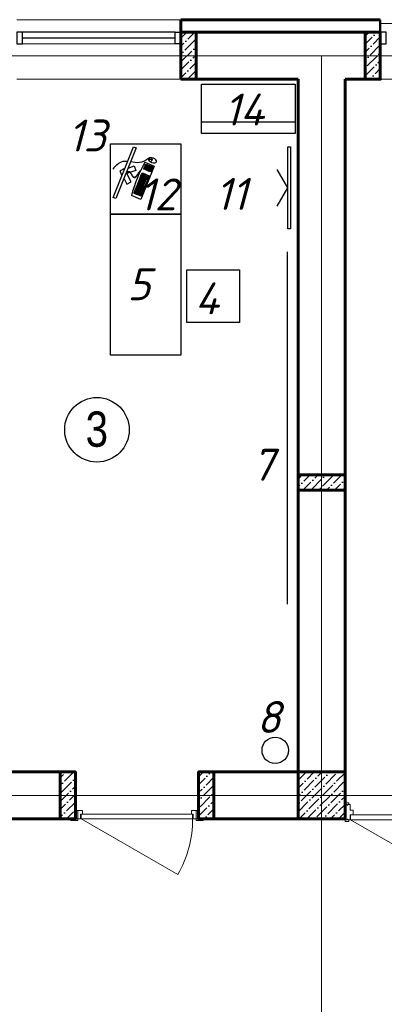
# Model space of a CAD drawing. Header units: millimetres. Extents: x -257011 to 237647566, y 2784933 to 6706507.
# Tile 150 of 256: x 9441512 to 9446624, y 5062784 to 5076572. Entities that reach past the tile are written whole.
import ezdxf

# ---------------------------------------------------------------- set-up
doc = ezdxf.new("R2010")
doc.units = ezdxf.units.MM
doc.header["$LTSCALE"] = 1000
doc.linetypes.add('ACAD_ISO10W100', pattern=[18, 12, -3, 0, -3])
for name, color, linetype, lineweight in [('Doors', 86, 'Continuous', 13), ('expl', 234, 'Continuous', 13), ('заливки', 250, 'Continuous', 18), ('Калонны', 20, 'Continuous', 25), ('Размеры', 251, 'Continuous', 18)]:
    doc.layers.add(name, color=color, linetype=linetype, lineweight=lineweight)
doc.layers.add('TESS', color=252, linetype='Continuous')
doc.layers.add('ТХ', color=7, linetype='Continuous')
doc.styles.get("Standard").update_dxf_attribs({"font": 'ARIALN.TTF'})

# ---------------------------------------------------------------- blocks, each defined once
blk = doc.blocks.new('eshik yangi')
at = {"layer": 'Doors'}
blk.add_line((1405001.8, 1634258.5), (1404179.1, 1633783.5), dxfattribs=at)
for points in [[(1404001.8, 1634328.5), (1404021.8, 1634328.5), (1404021.8, 1634258.5), (1404001.8, 1634258.5)], [(1404061.8, 1634298.5), (1404061.8, 1634328.5), (1404021.8, 1634328.5), (1404021.8, 1634258.5), (1404046.8, 1634258.5), (1404046.8, 1634298.5)], [(1404051.8, 1634298.5), (1405001.8, 1634298.5), (1405001.8, 1634258.5), (1404051.8, 1634258.5)], [(1404991.8, 1634298.5), (1404991.8, 1634328.5), (1405031.8, 1634328.5), (1405031.8, 1634258.5), (1405006.8, 1634258.5), (1405006.8, 1634298.5)], [(1405051.8, 1634328.5), (1405031.8, 1634328.5), (1405031.8, 1634258.5), (1405051.8, 1634258.5)], [(1403961.8, 1634258.5), (1404021.8, 1634258.5), (1404021.8, 1634243.5), (1403961.8, 1634243.5)], [(1405031.8, 1634258.5), (1405091.8, 1634258.5), (1405091.8, 1634243.5), (1405031.8, 1634243.5)]]:
    blk.add_lwpolyline(points, close=True, dxfattribs=at)
blk.add_arc((1405001.8, 1634258.5), 950, 180, 210, dxfattribs=at)
blk = doc.blocks.new('iuluiluiliu')
at = {"layer": 'Doors'}
for p, q in [((577356.5, 791372.6), (577356.5, 791341.2)), ((577368.5, 791372.6), (577356.5, 791372.6)), ((577368.5, 791372.6), (577493.5, 791372.6)), ((577368.5, 791372.6), (577368.5, 791355.3)), ((577368.5, 791372.6), (577368.5, 791372.6)), ((577493.5, 791372.6), (577493.5, 791355.3)), ((577493.5, 791372.6), (577493.5, 791355.3)), ((577493.5, 791372.6), (577493.5, 791372.6)), ((577493.5, 791372.6), (577505.5, 791372.6)), ((577505.5, 791372.6), (577505.5, 791341.2)), ((577368.5, 791341.2), (577356.5, 791341.2)), ((577368.5, 791355.3), (577374, 791355.3)), ((577368.5, 791350.5), (577368.5, 791332.6)), ((577368.5, 791350.5), (577374, 791350.5)), ((577368.5, 791332.6), (577408.5, 791332.6)), ((577368.5, 790417.4), (577368.5, 791327.8)), ((577368.5, 791327.8), (577408.5, 791327.8)), ((577374, 791355.3), (577374, 791350.5)), ((577408.5, 791307.5), (577408.5, 791332.6)), ((577408.5, 790412.6), (577408.5, 791307.5)), ((577408.5, 791307.5), (577448.5, 791307.5)), ((577448.5, 791332.6), (577448.5, 791307.5)), ((577448.5, 791332.6), (577493.5, 791332.6)), ((577488, 791355.3), (577488, 791350.5)), ((577493.5, 791355.3), (577488, 791355.3)), ((577493.5, 791350.5), (577488, 791350.5)), ((577493.5, 791350.5), (577493.5, 791332.6)), ((577493.5, 791341.2), (577505.5, 791341.2)), ((577368.5, 790417.4), (576920.8, 791192.9)), ((577368.5, 790417.4), (577408.5, 790417.4)), ((577368.5, 790412.6), (577408.5, 790412.6)), ((577368.5, 790394.8), (577368.5, 790412.6)), ((577408.5, 790437.8), (577448.5, 790437.8)), ((577448.5, 790412.6), (577448.5, 790437.8)), ((577448.5, 790412.6), (577493.5, 790412.6)), ((577493.5, 790394.8), (577493.5, 790412.6)), ((577356.5, 790372.6), (577356.5, 790404)), ((577368.5, 790404), (577356.5, 790404)), ((577368.5, 790372.6), (577356.5, 790372.6)), ((577368.5, 790394.8), (577374, 790394.8)), ((577368.5, 790372.6), (577368.5, 790389.9)), ((577368.5, 790389.9), (577374, 790389.9)), ((577368.5, 790372.6), (577493.5, 790372.6)), ((577368.5, 790372.6), (577368.5, 790372.6)), ((577374, 790389.9), (577374, 790394.8)), ((577493.5, 790394.8), (577488, 790394.8)), ((577488, 790389.9), (577488, 790394.8)), ((577493.5, 790389.9), (577488, 790389.9)), ((577493.5, 790404), (577505.5, 790404)), ((577493.5, 790372.6), (577493.5, 790389.9)), ((577493.5, 790372.6), (577493.5, 790389.9)), ((577493.5, 790372.6), (577493.5, 790372.6)), ((577493.5, 790372.6), (577505.5, 790372.6)), ((577505.5, 790372.6), (577505.5, 790404))]:
    blk.add_line(p, q, dxfattribs=at)
blk.add_arc((577368.5, 790517.4), 810.4, 90, 123.53724, dxfattribs=at)
blk = doc.blocks.new('wwww')
at = {"layer": 'заливки', "color": 0, "lineweight": 25, "ltscale": 0.15}
for p, q in [((-325699, -679327), (-325681, -679321)), ((-325693, -679344), (-325699, -679327)), ((-325687, -679302), (-325671, -679297)), ((-325686, -679305), (-325687, -679302)), ((-325686, -679305), (-325681, -679321)), ((-325671, -679297), (-325660, -679334)), ((-325484, -679209), (-325477, -679225)), ((-325470, -679244), (-325465, -679256)), ((-325814, -679382), (-325729, -679357)), ((-325808, -679400), (-325814, -679382)), ((-325723, -679374), (-325808, -679400)), ((-325729, -679357), (-325713, -679352)), ((-325708, -679369), (-325723, -679374)), ((-325713, -679352), (-325708, -679369)), ((-325660, -679334), (-325693, -679344))]:
    blk.add_line(p, q, dxfattribs=at)
for points in [[(-325485, -678956), (-325474, -678992), (-326163, -679200), (-326174, -679165)], [(-325926, -679333), (-325921, -679350), (-325937, -679355), (-325942, -679337)], [(-325908, -679327), (-325903, -679344), (-325919, -679349), (-325924, -679332)], [(-325890, -679322), (-325885, -679339), (-325901, -679344), (-325906, -679327)], [(-325875, -679317), (-325870, -679334), (-325885, -679339), (-325890, -679322)], [(-325857, -679312), (-325852, -679329), (-325867, -679334), (-325873, -679316)], [(-325851, -679331), (-325846, -679348), (-325862, -679353), (-325867, -679336)], [(-325839, -679306), (-325834, -679323), (-325850, -679328), (-325855, -679311)], [(-325833, -679325), (-325828, -679343), (-325844, -679347), (-325849, -679330)], [(-325821, -679301), (-325816, -679318), (-325832, -679323), (-325837, -679306)], [(-325815, -679320), (-325810, -679337), (-325826, -679342), (-325831, -679325)], [(-325805, -679296), (-325800, -679313), (-325816, -679318), (-325821, -679301)], [(-325800, -679315), (-325794, -679332), (-325810, -679337), (-325815, -679320)], [(-325788, -679291), (-325782, -679308), (-325798, -679313), (-325803, -679295)], [(-325782, -679310), (-325777, -679327), (-325792, -679332), (-325797, -679315)], [(-325776, -679329), (-325771, -679346), (-325786, -679351), (-325792, -679334)], [(-325770, -679285), (-325764, -679302), (-325780, -679307), (-325785, -679290)], [(-325764, -679304), (-325759, -679322), (-325774, -679326), (-325780, -679309)], [(-325758, -679324), (-325753, -679341), (-325769, -679346), (-325774, -679328)], [(-325752, -679280), (-325747, -679297), (-325762, -679302), (-325767, -679285)], [(-325746, -679299), (-325741, -679316), (-325756, -679321), (-325762, -679304)], [(-325740, -679318), (-325735, -679335), (-325751, -679340), (-325756, -679323)], [(-325736, -679275), (-325731, -679292), (-325747, -679297), (-325752, -679280)], [(-325730, -679294), (-325725, -679312), (-325741, -679316), (-325746, -679299)], [(-325725, -679314), (-325719, -679331), (-325735, -679335), (-325740, -679318)], [(-325718, -679270), (-325713, -679287), (-325729, -679292), (-325734, -679274)], [(-325719, -679333), (-325714, -679350), (-325729, -679355), (-325734, -679337)], [(-325712, -679289), (-325707, -679306), (-325723, -679311), (-325728, -679294)], [(-325707, -679308), (-325701, -679325), (-325717, -679330), (-325722, -679313)], [(-325700, -679264), (-325695, -679281), (-325711, -679286), (-325716, -679269)], [(-325701, -679327), (-325696, -679345), (-325711, -679349), (-325716, -679332)], [(-325695, -679284), (-325689, -679301), (-325705, -679305), (-325710, -679288)], [(-325689, -679303), (-325684, -679320), (-325699, -679325), (-325704, -679307)], [(-325682, -679259), (-325677, -679276), (-325693, -679281), (-325698, -679264)], [(-325677, -679278), (-325671, -679295), (-325687, -679300), (-325692, -679283)], [(-325617, -679239), (-325611, -679256), (-325627, -679261), (-325632, -679244)], [(-325611, -679258), (-325606, -679275), (-325621, -679280), (-325626, -679263)], [(-325605, -679277), (-325600, -679295), (-325615, -679299), (-325621, -679282)], [(-325599, -679297), (-325594, -679314), (-325610, -679319), (-325615, -679301)], [(-325599, -679234), (-325594, -679251), (-325609, -679255), (-325614, -679238)], [(-325593, -679253), (-325588, -679270), (-325603, -679275), (-325609, -679258)], [(-325593, -679316), (-325588, -679333), (-325604, -679338), (-325609, -679321)], [(-325587, -679272), (-325582, -679289), (-325598, -679294), (-325603, -679277)], [(-325581, -679228), (-325576, -679245), (-325591, -679250), (-325597, -679233)], [(-325581, -679291), (-325576, -679308), (-325592, -679313), (-325597, -679296)], [(-325575, -679247), (-325570, -679265), (-325586, -679269), (-325591, -679252)], [(-325576, -679310), (-325570, -679328), (-325586, -679332), (-325591, -679315)], [(-325569, -679267), (-325564, -679284), (-325580, -679288), (-325585, -679271)], [(-325563, -679223), (-325558, -679240), (-325573, -679245), (-325579, -679228)], [(-325563, -679286), (-325558, -679303), (-325574, -679308), (-325579, -679291)], [(-325557, -679242), (-325552, -679259), (-325568, -679264), (-325573, -679247)], [(-325558, -679305), (-325552, -679322), (-325568, -679327), (-325573, -679310)], [(-325551, -679261), (-325546, -679278), (-325562, -679283), (-325567, -679266)], [(-325546, -679280), (-325540, -679298), (-325556, -679302), (-325561, -679285)], [(-325540, -679300), (-325535, -679317), (-325550, -679321), (-325555, -679304)], [(-325944, -679338), (-325939, -679355), (-325955, -679360), (-325960, -679343)], [(-325938, -679357), (-325933, -679374), (-325949, -679379), (-325954, -679362)], [(-325933, -679376), (-325927, -679394), (-325943, -679398), (-325948, -679381)], [(-325927, -679396), (-325922, -679413), (-325937, -679418), (-325942, -679400)], [(-325921, -679415), (-325916, -679432), (-325931, -679437), (-325937, -679420)], [(-325920, -679352), (-325915, -679369), (-325931, -679374), (-325936, -679357)], [(-325915, -679371), (-325909, -679388), (-325925, -679393), (-325930, -679376)], [(-325909, -679390), (-325904, -679407), (-325919, -679412), (-325924, -679395)], [(-325903, -679409), (-325898, -679427), (-325913, -679431), (-325919, -679414)], [(-325903, -679346), (-325897, -679364), (-325913, -679368), (-325918, -679351)], [(-325897, -679366), (-325892, -679383), (-325907, -679388), (-325912, -679370)], [(-325891, -679385), (-325886, -679402), (-325901, -679407), (-325907, -679390)], [(-325885, -679404), (-325880, -679421), (-325896, -679426), (-325901, -679409)], [(-325885, -679341), (-325879, -679358), (-325895, -679363), (-325900, -679346)], [(-325879, -679360), (-325874, -679377), (-325889, -679382), (-325895, -679365)], [(-325873, -679379), (-325868, -679397), (-325884, -679401), (-325889, -679384)], [(-325869, -679336), (-325864, -679353), (-325879, -679358), (-325885, -679341)], [(-325867, -679399), (-325862, -679416), (-325878, -679421), (-325883, -679403)], [(-325863, -679355), (-325858, -679373), (-325874, -679377), (-325879, -679360)], [(-325857, -679375), (-325852, -679392), (-325868, -679397), (-325873, -679379)], [(-325852, -679394), (-325846, -679411), (-325862, -679416), (-325867, -679399)], [(-325845, -679350), (-325840, -679367), (-325856, -679372), (-325861, -679355)], [(-325839, -679369), (-325834, -679386), (-325850, -679391), (-325855, -679374)], [(-325834, -679388), (-325828, -679406), (-325844, -679410), (-325849, -679393)], [(-325827, -679345), (-325822, -679362), (-325838, -679367), (-325843, -679349)], [(-325822, -679364), (-325816, -679381), (-325832, -679386), (-325837, -679369)], [(-325816, -679383), (-325811, -679400), (-325826, -679405), (-325831, -679388)], [(-325810, -679339), (-325804, -679356), (-325820, -679361), (-325825, -679344)], [(-325804, -679358), (-325799, -679376), (-325814, -679380), (-325819, -679363)], [(-325794, -679335), (-325789, -679352), (-325804, -679356), (-325810, -679339)], [(-325788, -679354), (-325783, -679371), (-325799, -679376), (-325804, -679358)], [(-325770, -679348), (-325765, -679365), (-325781, -679370), (-325786, -679353)], [(-325752, -679343), (-325747, -679360), (-325763, -679365), (-325768, -679348)], [(-325734, -679337), (-325729, -679355), (-325745, -679359), (-325750, -679342)], [(-325695, -679347), (-325690, -679364), (-325705, -679368), (-325711, -679351)], [(-325677, -679341), (-325672, -679358), (-325688, -679363), (-325693, -679346)], [(-325659, -679336), (-325654, -679353), (-325670, -679358), (-325675, -679340)]]:
    blk.add_lwpolyline(points, close=True, dxfattribs=at)
for points in [[(-325871, -679073), (-325877, -679070), (-325843, -679016)], [(-325788, -679048), (-325785, -679042), (-325843, -679016)], [(-325552, -679198), (-325513, -679328), (-325964, -679465), (-326004, -679335)], [(-325889, -679117), (-325924, -679194), (-325866, -679220), (-325815, -679108)], [(-325749, -679075), (-325677, -679120), (-325710, -679173), (-325815, -679108)]]:
    blk.add_lwpolyline(points, dxfattribs=at)
for centre, radius, start, end in [((-325114, -681459), 2303, 100.9493, 112.708), ((-325477, -679229), 29.5, 216.9044, 354.8007)]:
    blk.add_arc(centre, radius, start, end, dxfattribs=at)
at = {"layer": 'заливки', "color": 0, "lineweight": 25, "ltscale": 0.15, "extrusion": (0, 0, -1)}
blk.add_ellipse((-325468, -679263), major_axis=(16.4, -53.3), ratio=0.548518, dxfattribs=at)
at = {"layer": 'заливки', "color": 0, "lineweight": 25, "ltscale": 0.15}
blk.add_ellipse((-325473, -679235), major_axis=(3.92, -9.4), ratio=0.353008, dxfattribs=at)
for points, knots in [([(-325685, -679017), (-325698, -678997), (-325744, -678938), (-325827, -678931), (-325886, -678926)], [258.945343, 258.945343, 258.945343, 258.945343, 321.866255, 469.799997, 469.799997, 469.799997, 469.799997]), ([(-325484, -679209), (-325526, -679194), (-325606, -679165), (-325646, -679086), (-325666, -679050)], [0, 0, 0, 0, 117.894714, 225.048375, 225.048375, 225.048375, 225.048375]), ([(-325805, -679092), (-325787, -679100), (-325762, -679126), (-325839, -679240), (-325737, -679231), (-325675, -679225)], [52.696456, 52.696456, 52.696456, 52.696456, 88.452953, 137.856523, 215.270135, 215.270135, 215.270135, 215.270135]), ([(-325800, -679090), (-325797, -679092), (-325794, -679094), (-325788, -679098), (-325785, -679100), (-325780, -679106), (-325778, -679110), (-325775, -679117), (-325774, -679121), (-325774, -679127), (-325774, -679129), (-325775, -679133), (-325775, -679135), (-325777, -679143), (-325779, -679149), (-325783, -679160), (-325786, -679166), (-325791, -679178), (-325793, -679183), (-325796, -679192), (-325797, -679195), (-325798, -679200), (-325798, -679202), (-325798, -679206), (-325798, -679207), (-325797, -679210), (-325796, -679212), (-325795, -679214), (-325794, -679216), (-325791, -679218), (-325790, -679219), (-325786, -679221), (-325784, -679221), (-325778, -679224), (-325773, -679225), (-325761, -679226), (-325754, -679227), (-325740, -679227), (-325732, -679226), (-325709, -679225), (-325692, -679224), (-325675, -679222)], [54.981019, 54.981019, 54.981019, 54.981019, 61.260874, 61.260874, 69.6918, 69.6918, 78.122727, 78.122727, 86.553654, 86.553654, 90.403827, 90.403827, 94.253999, 94.253999, 104.434609, 104.434609, 114.615219, 114.615219, 124.795829, 124.795829, 131.641747, 131.641747, 135.939583, 135.939583, 141.201002, 141.201002, 146.462422, 146.462422, 151.723841, 151.723841, 156.985261, 156.985261, 162.24668, 162.24668, 172.922377, 172.922377, 183.598075, 183.598075, 194.273772, 194.273772, 215.270135, 215.270135, 215.270135, 215.270135])]:
    blk.add_open_spline(points, degree=3, knots=knots, dxfattribs=at)
blk = doc.blocks.new('ygfn')
at = {"ltscale": 100}
h = blk.add_hatch(dxfattribs=at)
h.set_pattern_fill('ANSI36', color=256, scale=15, style=0)
h.set_pattern_definition([(45, (9817331.533, 4372517.793), (25.2569703, 92.6088912), [119.0625, -23.8125, 0, -23.8125])])
h.paths.add_polyline_path([(9702189.3, 5089672.3), (9702059.3, 5089672.3), (9702059.3, 5090072.3), (9702189.3, 5090072.3)])
h = blk.add_hatch(dxfattribs=at)
h.set_pattern_fill('ANSI36', color=256, scale=15, style=0)
h.set_pattern_definition([(45, (9812461.533, 4354172.813), (25.2569703, 92.6088912), [119.0625, -23.8125, 0, -23.8125])])
h.paths.add_polyline_path([(9703759.3, 5090072.3), (9703629.3, 5090072.3), (9703629.3, 5089672.3), (9703759.3, 5089672.3)])
h = blk.add_hatch(dxfattribs=at)
h.set_pattern_fill('ANSI36', color=256, scale=15, style=0)
h.set_pattern_definition([(45, (9694165.687, 3846885.33), (25.2569703, 92.6088912), [119.0625, -23.8125, 0, -23.8125])])
h.paths.add_polyline_path([(9703459.3, 5086302.3), (9703459.3, 5086172.3), (9703059.3, 5086172.3), (9703059.3, 5086302.3)])
h = blk.add_hatch(dxfattribs=at)
h.set_pattern_fill('ANSI36', color=256, scale=15, style=0)
h.set_pattern_definition([(45, (9829261.533, 4352508.26), (25.2569703, 92.6088912), [119.0625, -23.8125, 0, -23.8125])])
h.paths.add_polyline_path([(9701159.3, 5083372.3), (9701029.3, 5083372.3), (9701029.3, 5083772.3), (9701159.3, 5083772.3)])
h = blk.add_hatch(dxfattribs=at)
h.set_pattern_fill('ANSI36', color=256, scale=15, angle=180, style=0)
h.set_pattern_definition([(225, (9564007.01, 5811436.264), (-25.2569703, -92.6088912), [119.0625, -23.8125, 0, -23.8125])])
h.paths.add_polyline_path([(9702209.3, 5083372.3), (9702339.3, 5083372.3), (9702339.3, 5083772.3), (9702209.3, 5083772.3)])
h = blk.add_hatch(dxfattribs=at)
h.set_pattern_fill('ANSI36', color=256, scale=15, style=0)
h.set_pattern_definition([(45, (-7359903.28, 14266602.263), (25.25697034, 92.60889125), [119.0625, -23.8125, 0, -23.8125])])
h.paths.add_polyline_path([(9703459.3, 5083772.3), (9703059.3, 5083772.3), (9703059.3, 5083372.3), (9703459.3, 5083372.3)])
at = {"lineweight": 9, "ltscale": 100}
for p, q in [((9702059.3, 5090179.3), (9700659.3, 5090179.3)), ((9705159.3, 5090147.3), (9703759.3, 5090147.3)), ((9702059.3, 5089672.3), (9700659.3, 5089672.3)), ((9705159.3, 5089672.3), (9703759.3, 5089672.3))]:
    blk.add_line(p, q, dxfattribs=at)
at = {"color": 251, "lineweight": 50, "ltscale": 100, "true_color": 0x4a4a4a}
blk.add_line((9703759.3, 5090072.3), (9703759.3, 5090179.3), dxfattribs=at)
at = {"color": 5}
for p, q in [((9702009.3, 5090072.3), (9700709.3, 5090072.3)), ((9702009.3, 5090022.3), (9700709.3, 5090022.3))]:
    blk.add_line(p, q, dxfattribs=at)
at = {"lineweight": 60, "ltscale": 100}
for p, q in [((9703759.3, 5090072.3), (9702059.3, 5090072.3)), ((9702059.3, 5090072.3), (9702059.3, 5089672.3)), ((9703759.3, 5089672.3), (9703759.3, 5090072.3)), ((9703059.3, 5089672.3), (9702059.3, 5089672.3)), ((9703059.3, 5083772.3), (9703059.3, 5089672.3)), ((9703759.3, 5089672.3), (9703459.3, 5089672.3)), ((9703459.3, 5083772.3), (9703459.3, 5089672.3)), ((9701159.3, 5083772.3), (9693859.3, 5083772.3)), ((9701159.3, 5083772.3), (9701159.3, 5083372.3)), ((9703059.3, 5083772.3), (9702209.3, 5083772.3)), ((9702209.3, 5083772.3), (9702209.3, 5083372.3)), ((9701029.3, 5083372.3), (9692609.3, 5083372.3)), ((9703459.3, 5083372.3), (9702209.3, 5083372.3))]:
    blk.add_line(p, q, dxfattribs=at)
at = {"color": 5, "lineweight": 0}
blk.add_line((9702009.3, 5089972.3), (9700709.3, 5089972.3), dxfattribs=at)
at = {"color": 1, "linetype": 'ACAD_ISO10W100', "lineweight": 9, "ltscale": 100}
for p, q in [((9707659.3, 5089872.3), (9680659.3, 5089872.3)), ((9703259.3, 5089872.3), (9703259.3, 5080572.3)), ((9707659.3, 5083572.3), (9680659.3, 5083572.3))]:
    blk.add_line(p, q, dxfattribs=at)
at = {"color": 252, "lineweight": 60, "ltscale": 100}
for points in [[(9703759.3, 5090179.3), (9702059.3, 5090179.3)], [(9702059.3, 5090072.3), (9702059.3, 5090179.3)]]:
    blk.add_lwpolyline(points, dxfattribs=at)
at = {"color": 32, "lineweight": 30, "ltscale": 100}
blk.add_lwpolyline([(9703759.3, 5090172.3), (9702059.3, 5090172.3)], dxfattribs=at)
at = {"color": 5}
for points in [[(9700659.3, 5089972.3), (9700709.3, 5089972.3), (9700709.3, 5090072.3), (9700659.3, 5090072.3)], [(9702059.3, 5089972.3), (9702009.3, 5089972.3), (9702009.3, 5090072.3), (9702059.3, 5090072.3)], [(9703759.3, 5089972.3), (9703809.3, 5089972.3), (9703809.3, 5090072.3), (9703759.3, 5090072.3)]]:
    blk.add_lwpolyline(points, close=True, dxfattribs=at)
at = {"layer": 'expl', "lineweight": 30}
blk.add_circle((9701343.1, 5086686.3), 275.1, dxfattribs=at)
at = {"layer": 'Размеры', "lineweight": 60, "ltscale": 5}
for points in [[(9702059.3, 5089672.3), (9702189.3, 5089672.3), (9702189.3, 5090072.3), (9702059.3, 5090072.3)], [(9703629.3, 5090072.3), (9703759.3, 5090072.3), (9703759.3, 5089672.3), (9703629.3, 5089672.3)], [(9703759.3, 5090072.3), (9703759.3, 5090072.3), (9703759.3, 5089672.3), (9703759.3, 5089672.3)], [(9703459.3, 5086172.3), (9703459.3, 5086302.3), (9703059.3, 5086302.3), (9703059.3, 5086172.3)], [(9701029.3, 5083372.3), (9701159.3, 5083372.3), (9701159.3, 5083772.3), (9701029.3, 5083772.3)], [(9702339.3, 5083372.3), (9702209.3, 5083372.3), (9702209.3, 5083772.3), (9702339.3, 5083772.3)], [(9703059.3, 5083372.3), (9703459.3, 5083372.3), (9703459.3, 5083772.3), (9703059.3, 5083772.3)]]:
    blk.add_lwpolyline(points, close=True, dxfattribs=at)
at = {"layer": 'Размеры', "ltscale": 5}
blk.add_lwpolyline([(9703459.3, 5086302.3), (9703459.3, 5086172.3), (9703059.3, 5086172.3), (9703059.3, 5086302.3)], close=True, dxfattribs=at)
at = {"layer": 'ТХ', "ltscale": 5}
blk.add_line((9702965, 5088201.3), (9702965, 5085201.3), dxfattribs=at)
for points in [[(9703033.7, 5089629.4), (9703033.7, 5089209.4), (9702233.7, 5089209.4), (9702233.7, 5089629.4)], [(9703033.7, 5089309.4), (9703033.7, 5089209.4), (9702233.7, 5089209.4), (9702233.7, 5089309.4)], [(9701459.3, 5089122.3), (9702059.3, 5089122.3), (9702059.3, 5088522.3), (9701459.3, 5088522.3)], [(9702969.6, 5089097.1), (9702994.6, 5089097.1), (9702994.6, 5088397.1), (9702969.6, 5088397.1)], [(9701459.3, 5088522.3), (9702059.3, 5088522.3), (9702059.3, 5087322.3), (9701459.3, 5087322.3)], [(9702109.3, 5088049.3), (9702559.3, 5088049.3), (9702559.3, 5087599.3), (9702109.3, 5087599.3)]]:
    blk.add_lwpolyline(points, close=True, dxfattribs=at)
blk.add_lwpolyline([(9702879, 5088590.3), (9702969.6, 5088747.1), (9702879, 5088904)], dxfattribs=at)
at = {"layer": 'ТХ', "ltscale": 3}
blk.add_circle((9702863.5, 5083956), 112.8, dxfattribs=at)
at = {"xscale": -1.050000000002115, "yscale": 1.050000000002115, "zscale": 1.050000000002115, "rotation": 270}
blk.add_blockref('iuluiluiliu', (8873568, 4477126.8), dxfattribs=at)
at = {"color": 2, "lineweight": 70, "xscale": -1}
blk.add_blockref('eshik yangi', (11106211.1, 3449113.7), dxfattribs=at)
at = {"layer": 'TESS', "color": 16, "xscale": 0.6480000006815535, "yscale": 0.6480000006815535, "zscale": 0.6480000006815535, "rotation": 51.30378353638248}
blk.add_blockref('wwww', (9490137.9, 5528771.5), dxfattribs=at)
at = {"lineweight": 9, "insert": (9701246.7, 5086537.7), "char_height": 300, "width": 349.19, "attachment_point": 7}
blk.add_mtext('3', dxfattribs=at)
at = {"layer": 'Калонны', "char_height": 271.656, "attachment_point": 7}
for s, insert in [('{\\fArial|b0|i0|c204|p34;\\C150; \\fISOCPEUR|b0|i1|c204|p34;\\C1;14}', (9702321.9, 5089278.6)), ('{\\fArial|b0|i0|c204|p34;\\C150; \\fISOCPEUR|b0|i1|c0|p34;\\C1;13}', (9700988.1, 5089056.9)), ('{\\fArial|b0|i0|c204|p34;\\C150; \\fISOCPEUR|b0|i1|c0|p34;\\C1;12}', (9701593.7, 5088555.1)), ('{\\fArial|b0|i0|c204|p34;\\C150; \\fISOCPEUR|b0|i1|c0|p34;\\C1;11}', (9702247, 5088559.1)), ('{\\fArial|b0|i0|c204|p34;\\C150; \\fISOCPEUR|b0|i1|c204|p34;\\C1;5}', (9701496.9, 5087790.3)), ('{\\fArial|b0|i0|c204|p34;\\C150; \\fISOCPEUR|b0|i1|c204|p34;\\C1;4}', (9702073, 5087669.8)), ('{\\fArial|b0|i0|c204|p34;\\C150; \\fISOCPEUR|b0|i1|c204|p34;\\C1;7}', (9702557.1, 5086252.7)), ('{\\fArial|b0|i0|c204|p34;\\C150; \\fISOCPEUR|b0|i1|c204|p34;\\C1;8}', (9702599.9, 5084104.1))]:
    blk.add_mtext(s, dxfattribs=dict(at, insert=insert))

msp = doc.modelspace()

# ---------------------------------------------------------------- block references
at = {"lineweight": 50, "xscale": 1.644058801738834, "yscale": 1.644058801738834, "zscale": 1.644058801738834}
msp.add_blockref('ygfn', (-6506983.674, -3291982.078), dxfattribs=at)

doc.saveas('drawing.dxf')
